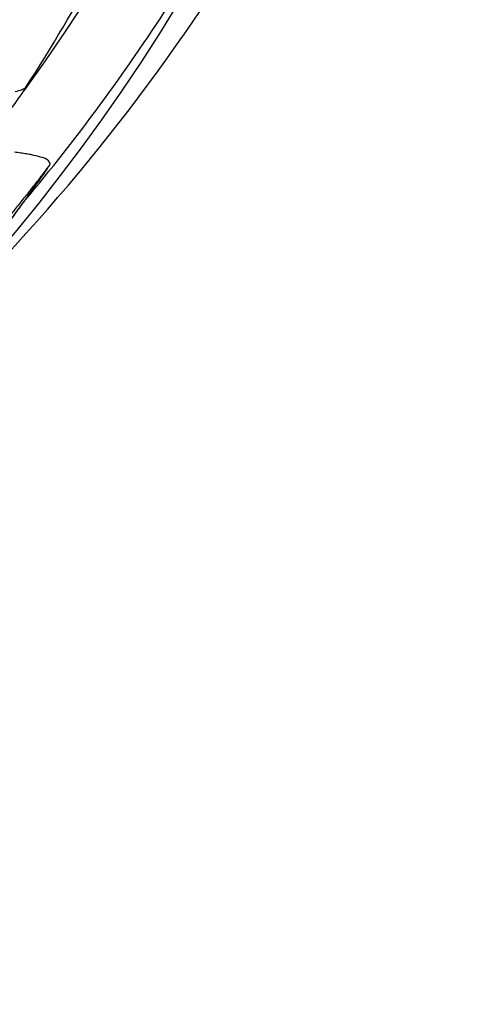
# Model space of a CAD drawing. Header units: millimetres. Extents: x 0 to 297, y 0 to 210.
# Tile 35 of 256: x 147.845 to 147.95, y 90.896 to 91.125. Entities that reach past the tile are written whole.
import ezdxf

# ---------------------------------------------------------------- set-up
doc = ezdxf.new("R2010")
doc.units = ezdxf.units.MM
doc.header["$LTSCALE"] = 16.335
doc.layers.get('0').update_dxf_attribs({"linetype": 'CONTINUOUS'})
doc.layers.add('01_GLOBAL', color=7, linetype='CONTINUOUS')
doc.layers.add('INTFCLR_144815', color=7, linetype='CONTINUOUS')

msp = doc.modelspace()

# ---------------------------------------------------------------- linework, layer by layer
at = {"color": 7, "linetype": 'Continuous'}
msp.add_circle((148.2308034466, 92.1164639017), 1.9, dxfattribs=at)
at = {"color": 9, "linetype": 'Continuous'}
msp.add_arc((148.2308034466, 92.1164639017), 1.8756493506, 182.9674534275, 267.0325465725, dxfattribs=at)
at = {"layer": '01_GLOBAL', "color": 7, "linetype": 'Continuous'}
msp.add_circle((148.2308034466, 92.1164639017), 1.925, dxfattribs=at)
at = {"layer": 'INTFCLR_144815', "color": 9, "linetype": 'Continuous'}
msp.add_line((147.8461569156, 91.1082700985), (147.8470326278, 91.109526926), dxfattribs=at)
at = {"layer": 'INTFCLR_144815', "color": 6, "linetype": 'Continuous'}
msp.add_arc((147.5056636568, 91.35632411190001), 0.4398395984, 313.9937911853, 154.5150993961, dxfattribs=at)
at = {"layer": 'INTFCLR_144815', "color": 9, "linetype": 'Continuous'}
for centre, radius, start, end in [((147.5056636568, 91.35632411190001), 0.4080560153, 292.4997540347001, 54.0964566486), ((147.5056636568, 91.35632411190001), 0.4212676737, 323.9261481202, 36.0738518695), ((147.5056636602, 91.3563241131), 0.3681108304, 292.4997540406, 16.610836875), ((147.5056636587, 91.3563241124), 0.3618983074, 311.2505121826, 12.701512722), ((147.5048637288, 91.3840173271), 0.4606470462, 311.8235167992, 326.745087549), ((147.5047364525, 91.36928978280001), 0.4458466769, 320.0105518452, 327.269142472)]:
    msp.add_arc(centre, radius, start, end, dxfattribs=at)
at = {"layer": 'INTFCLR_144815', "color": 7, "linetype": 'Continuous'}
msp.add_arc((147.4953819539, 91.33621322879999), 0.4328946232, 320.3364534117, 324.1640080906, dxfattribs=at)
at = {"layer": 'INTFCLR_144815', "color": 6, "linetype": 'Continuous'}
for centre, major_axis, start_param, end_param in [((147.5056636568, 91.3305785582), (0, 0.407109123), -2.1460420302, -2.0651235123), ((147.5056636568, 91.3296818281), (0, 0.4212889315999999), -2.1970228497, -2.1730340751)]:
    msp.add_ellipse(centre, major_axis=major_axis, ratio=0.9979983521, start_param=start_param, end_param=end_param, dxfattribs=at)
at = {"layer": 'INTFCLR_144815', "color": 9, "linetype": 'Continuous'}
for points, knots in [([(147.8318965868, 91.0895396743), (147.8331163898, 91.09103826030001), (147.8349077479, 91.09327290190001), (147.836954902, 91.09588667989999), (147.8380776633, 91.0973368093), (147.8388924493, 91.0983971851), (147.8396819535, 91.0994324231), (147.8406788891, 91.1007494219), (147.8418473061, 91.1023097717), (147.8431469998, 91.10407039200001), (147.8445932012, 91.10605816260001), (147.8455960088, 91.1074627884), (147.8462061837, 91.108336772)], [0, 0, 0, 0, 0.2453301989, 0.363610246, 0.4215247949, 0.4781795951, 0.5333949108, 0.5868240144, 0.6878963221, 0.7808888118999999, 0.8646674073, 1, 1, 1, 1]), ([(147.8359479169, 91.0710290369), (147.8373669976, 91.07267190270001), (147.8401589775, 91.07595659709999), (147.8435645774, 91.0800945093), (147.8461988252, 91.0833737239), (147.848092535, 91.0857689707), (147.8496196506, 91.08773107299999), (147.8509619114, 91.0894760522), (147.8516978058, 91.09044219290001), (147.8521404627, 91.0910269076)], [0, 0, 0, 0, 0.2530594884, 0.5024998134, 0.6246831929, 0.7433732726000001, 0.8584299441, 0.914511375, 1, 1, 1, 1])]:
    msp.add_open_spline(points, degree=3, knots=knots, dxfattribs=at)
at = {"layer": 'INTFCLR_144815', "color": 6, "linetype": 'Continuous'}
for points, knots in [([(147.8465683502, 91.1090945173), (147.8463638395, 91.1088068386), (147.8454828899, 91.10840667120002), (147.8446331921, 91.1081591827), (147.8440893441, 91.1080722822)], [0, 0, 0, 0, 0.3905718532, 1, 1, 1, 1]), ([(147.8521403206, 91.0910267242), (147.8524137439, 91.0914252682), (147.8513807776, 91.09256634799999), (147.8498526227, 91.0929020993), (147.8482208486, 91.0933596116), (147.846682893, 91.09362783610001), (147.8453484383, 91.0938341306), (147.8444199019, 91.09395148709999), (147.8439354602, 91.0940083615)], [0, 0, 0, 0, 0.157793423, 0.3286121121, 0.5598027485, 0.6943306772, 0.8407539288, 1, 1, 1, 1])]:
    msp.add_open_spline(points, degree=3, knots=knots, dxfattribs=at)
at = {"layer": 'INTFCLR_144815', "color": 7, "linetype": 'Continuous'}
msp.add_open_spline([(147.8120407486, 91.04074218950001), (147.811738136, 91.0404484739), (147.8130961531, 91.04216003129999), (147.8137158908, 91.0427523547), (147.8148421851, 91.0440257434), (147.8159348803, 91.0452295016), (147.8169603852, 91.0463747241), (147.8179335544, 91.04746524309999), (147.8188193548, 91.04846322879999), (147.8198245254, 91.0496020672), (147.8209576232, 91.05089445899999), (147.8222005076, 91.0523230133), (147.8235495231, 91.05388687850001), (147.8249785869, 91.05555909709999), (147.8264958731, 91.05735266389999), (147.828075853, 91.0592407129), (147.8297118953, 91.06121828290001), (147.8313916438, 91.06327316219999), (147.8331251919, 91.0654206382), (147.834920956, 91.0676747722), (147.8367635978, 91.0700202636), (147.8386262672, 91.07242569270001), (147.8405002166, 91.0748813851), (147.8423998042, 91.07740843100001), (147.8443504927, 91.08004443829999), (147.8456611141, 91.0818446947), (147.8463275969, 91.0827679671)], degree=3, knots=[0, 0, 0, 0, 0.0233124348, 0.0498213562, 0.0795643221, 0.1073954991, 0.1424208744, 0.1637334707, 0.1883389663, 0.216148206, 0.2477154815, 0.2833488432, 0.3208247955, 0.3618854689, 0.4049463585, 0.4506917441, 0.4979801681, 0.5468273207, 0.5974081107, 0.650544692, 0.7061431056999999, 0.7622922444, 0.8187223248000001, 0.8769036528, 0.9370526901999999, 1, 1, 1, 1], dxfattribs=at)

doc.saveas('drawing.dxf')
